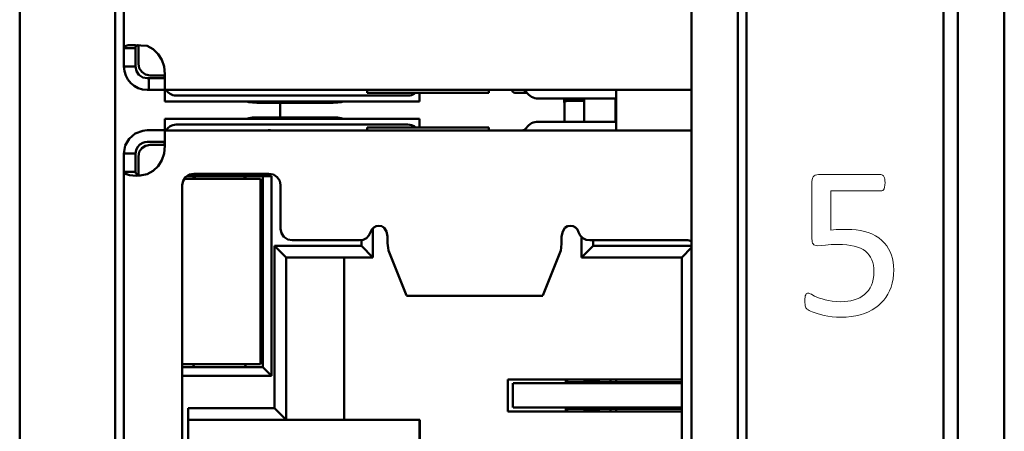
# Model space of a CAD drawing. Header units: millimetres. Extents: x 5 to 292, y 5 to 205.
# Tile 12 of 18: x 189.27 to 197.77, y 106.24 to 109.79. Entities that reach past the tile are written whole.
import ezdxf

# ---------------------------------------------------------------- set-up
doc = ezdxf.new("R2010")
doc.units = ezdxf.units.MM

# ---------------------------------------------------------------- blocks, each defined once
blk = doc.blocks.new('Seite_1')
at = {"color": 7, "linetype": 'Continuous', "lineweight": 50}
for p, q in [((189.2706, 100.2604), (189.2706, 143.2604)), ((190.0954, 143.2604), (190.0954, 100.2604)), ((195.0706, 100.2604), (195.0706, 143.2604)), ((195.4706, 143.2604), (195.4706, 100.2604)), ((197.3706, 100.2604), (197.3706, 143.2604)), ((197.7706, 143.2604), (197.7706, 100.2604)), ((195.5456, 100.3604), (195.5456, 143.1604)), ((197.2456, 143.1604), (197.2456, 100.3604)), ((191.5206, 109.0736), (191.5206, 108.9473)), ((192.6099, 107.4056), (193.7856, 107.4056)), ((193.5289, 106.6505), (193.5289, 106.4403))]:
    blk.add_line(p, q, dxfattribs=at)
at = {"color": 7, "linetype": 'Continuous', "lineweight": 9}
for p, q in [((196.1104, 107.898), (196.1104, 108.392)), ((196.1668, 108.4529), (196.7055, 108.4529)), ((196.707, 108.3122), (196.2722, 108.3122)), ((196.2722, 108.3122), (196.2722, 107.9726))]:
    blk.add_line(p, q, dxfattribs=at)
at = {"color": 7, "lineweight": 50, "flags": 128}
for points in [[(190.1706, 112.1854), (190.1706, 109.544)], [(190.1706, 109.544), (190.1774, 109.5606), (190.1885, 109.5662), (190.2067, 109.5699), (190.2339, 109.5717), (190.2706, 109.5715), (190.3167, 109.5695), (190.3706, 109.5655)], [(190.2931, 109.5705), (190.2887, 109.5699), (190.2795, 109.5663), (190.274, 109.5607), (190.2713, 109.5533), (190.2706, 109.544)], [(190.2956, 109.5704), (190.2956, 109.5604)], [(190.3706, 109.5655), (190.4228, 109.5354), (190.4663, 109.4937), (190.4985, 109.4429), (190.5177, 109.3857)], [(190.1706, 109.3854), (190.1706, 109.4322), (190.1706, 109.4754), (190.1706, 109.5131), (190.1706, 109.544)], [(190.1706, 109.544), (190.2706, 109.544)], [(190.2706, 109.544), (190.2706, 109.5131), (190.2706, 109.4754), (190.2706, 109.4322), (190.2706, 109.3854)], [(190.2956, 109.4104), (190.2956, 109.422), (190.2956, 109.4544), (190.2956, 109.5031), (190.2956, 109.5604)], [(190.2956, 109.4104), (190.3032, 109.3722), (190.3249, 109.3397), (190.3573, 109.318), (190.3956, 109.3104)], [(190.1706, 109.3854), (190.1744, 109.3464), (190.1858, 109.3089), (190.2043, 109.2743), (190.2292, 109.244), (190.2595, 109.2191), (190.2941, 109.2006), (190.3316, 109.1893), (190.3706, 109.1854)], [(190.1706, 109.3854), (190.2706, 109.3854)], [(190.3706, 109.2854), (190.3323, 109.293), (190.2999, 109.3147), (190.2782, 109.3471), (190.2706, 109.3854)], [(190.3956, 109.3104), (190.5228, 109.3104)], [(190.5177, 109.3857), (190.5228, 109.3199)], [(190.518, 109.3104), (190.5222, 109.2854)], [(190.5228, 109.1857), (190.5228, 109.1952), (190.5228, 109.2227), (190.5228, 109.2656), (190.5228, 109.3199)], [(190.3847, 109.2854), (190.3706, 109.2854)], [(190.3847, 109.2854), (190.5222, 109.2854)], [(190.3847, 109.1854), (190.3847, 109.2854)], [(190.3847, 109.1854), (190.3706, 109.1854)], [(190.5158, 109.1854), (190.3847, 109.1854)], [(190.5222, 109.1854), (190.5222, 109.0854)], [(190.5228, 109.1857), (195.0706, 109.1857)], [(190.6222, 109.1354), (190.6065, 109.1365), (190.5927, 109.1396), (190.5694, 109.1505), (190.5504, 109.1658), (190.5355, 109.1854)], [(191.435, 109.1854), (191.4303, 109.1854), (191.4169, 109.1854)], [(192.2706, 109.1604), (192.2706, 109.1857)], [(192.2706, 109.1604), (193.3206, 109.1604)], [(192.6873, 109.1604), (192.6749, 109.1505), (192.6516, 109.1396), (192.6378, 109.1365), (192.6222, 109.1354)], [(192.7222, 109.0854), (192.7222, 109.1604)], [(193.3206, 109.1857), (193.3206, 109.1604)], [(193.5196, 109.1854), (193.5215, 109.1759), (193.5269, 109.1678), (193.535, 109.1623), (193.5446, 109.1604)], [(193.5446, 109.1604), (193.6511, 109.1604)], [(194.4206, 108.8351), (194.4206, 109.1857)], [(190.6222, 109.0854), (190.5839, 109.0854), (190.5514, 109.0854), (190.5298, 109.0854), (190.5222, 109.0854)], [(190.6222, 109.1354), (192.6222, 109.1354)], [(192.6222, 109.0854), (190.6222, 109.0854)], [(191.3182, 109.0736), (191.281, 109.0751), (191.2492, 109.0793), (191.2283, 109.0854)], [(191.9773, 109.0736), (191.3182, 109.0736)], [(192.0672, 109.0854), (192.0464, 109.0793), (192.0145, 109.0751), (191.9773, 109.0736)], [(192.7222, 109.0854), (192.7145, 109.0854), (192.6929, 109.0854), (192.6604, 109.0854), (192.6222, 109.0854)], [(193.9228, 109.1107), (193.8559, 109.1107), (193.799, 109.1107), (193.7613, 109.1107), (193.7478, 109.1107)], [(193.9228, 109.1107), (194.4196, 109.1107)], [(193.9696, 109.0756), (193.9696, 109.1107)], [(193.9696, 109.0756), (193.9715, 109.0824), (193.9769, 109.0881), (193.985, 109.0919), (193.9946, 109.0933)], [(193.9746, 109.0756), (193.9761, 109.081), (193.9804, 109.0856), (193.9869, 109.0887), (193.9946, 109.0897)], [(193.9746, 109.0756), (193.9746, 108.9101)], [(193.9946, 109.0933), (194.1446, 109.0933)], [(193.9946, 109.0897), (194.1446, 109.0897)], [(194.1446, 109.1107), (194.1446, 108.9101)], [(194.4146, 108.9101), (194.4146, 109.0104), (194.4146, 109.1107)], [(190.5222, 108.9354), (190.5298, 108.9354), (190.5514, 108.9354), (190.5839, 108.9354), (190.6222, 108.9354)], [(190.5222, 108.9354), (190.5222, 108.8354)], [(190.5355, 108.8354), (190.5504, 108.8551), (190.5694, 108.8704), (190.5927, 108.8812), (190.6065, 108.8843), (190.6222, 108.8854)], [(190.6222, 108.9354), (192.6222, 108.9354)], [(192.6222, 108.8854), (190.6222, 108.8854)], [(191.2283, 108.9354), (191.2492, 108.9415), (191.281, 108.9458), (191.3182, 108.9473)], [(191.3182, 108.9473), (191.9773, 108.9473)], [(191.9773, 108.9473), (192.0145, 108.9458), (192.0464, 108.9415), (192.0672, 108.9354)], [(192.6222, 108.9354), (192.6604, 108.9354), (192.6929, 108.9354), (192.7145, 108.9354), (192.7222, 108.9354)], [(192.6222, 108.8854), (192.6378, 108.8843), (192.6516, 108.8812), (192.6749, 108.8704), (192.6873, 108.8604)], [(192.7222, 108.8604), (192.7222, 108.9354)], [(193.7478, 108.9101), (193.7613, 108.9101), (193.799, 108.9101), (193.8559, 108.9101), (193.9228, 108.9101)], [(194.4196, 108.9101), (193.9228, 108.9101)], [(190.3326, 108.8318), (190.2684, 108.8074), (190.2163, 108.7627), (190.1824, 108.7031), (190.1706, 108.6354)], [(190.3706, 108.8354), (190.3519, 108.8345), (190.3326, 108.8318)], [(190.3706, 108.8354), (190.3951, 108.8354), (190.4145, 108.8354)], [(190.4145, 108.8354), (190.5158, 108.8354)], [(190.5355, 108.8354), (190.5256, 108.8354), (190.5222, 108.8354)], [(195.0706, 108.8351), (190.5228, 108.8351)], [(190.5228, 108.7009), (190.5228, 108.7552), (190.5228, 108.7982), (190.5228, 108.8257), (190.5228, 108.8351)], [(191.4169, 108.8354), (191.4303, 108.8354), (191.435, 108.8354)], [(193.3206, 108.8604), (192.2706, 108.8604)], [(192.2706, 108.8351), (192.2706, 108.8604)], [(193.3206, 108.8604), (193.3206, 108.8351)], [(190.2706, 108.6354), (190.2749, 108.6645), (190.2875, 108.6911), (190.3073, 108.7129), (190.3326, 108.7279)], [(190.3326, 108.7279), (190.3517, 108.7336), (190.3706, 108.7354)], [(190.4145, 108.7354), (190.3951, 108.7354), (190.3706, 108.7354)], [(190.5222, 108.7354), (190.4145, 108.7354)], [(190.5222, 108.7354), (190.518, 108.7104)], [(190.2706, 108.6354), (190.1706, 108.6354)], [(190.1706, 108.4768), (190.1706, 108.5077), (190.1706, 108.5455), (190.1706, 108.5886), (190.1706, 108.6354)], [(190.2706, 108.6354), (190.2706, 108.5886), (190.2706, 108.5455), (190.2706, 108.5077), (190.2706, 108.4768)], [(190.3956, 108.7104), (190.3573, 108.7028), (190.3249, 108.6811), (190.3032, 108.6487), (190.2956, 108.6104)], [(190.5177, 108.6351), (190.4985, 108.578), (190.4663, 108.5271), (190.4228, 108.4854), (190.3706, 108.4554)], [(190.5228, 108.7104), (190.3956, 108.7104)], [(190.5228, 108.7009), (190.5177, 108.6351)], [(190.2956, 108.4604), (190.2956, 108.5178), (190.2956, 108.5665), (190.2956, 108.5989), (190.2956, 108.6104)], [(190.2706, 108.4768), (190.1706, 108.4768)], [(190.3706, 108.4554), (190.3119, 108.4449), (190.28, 108.4435), (190.2483, 108.4449), (190.2188, 108.4489), (190.194, 108.4555), (190.1769, 108.4649), (190.1706, 108.4768)], [(190.1706, 108.4768), (190.1706, 105.8354)], [(190.3112, 108.4448), (190.3072, 108.4453), (190.2926, 108.4497), (190.2809, 108.4566), (190.2733, 108.4657), (190.2706, 108.4768)], [(190.2956, 108.4604), (190.2956, 108.4488)], [(190.6728, 108.3604), (190.6804, 108.3987), (190.7021, 108.4311), (190.7345, 108.4528), (190.7728, 108.4604)], [(191.4228, 108.4604), (190.7728, 108.4604)], [(191.4228, 108.4604), (191.461, 108.4528), (191.4935, 108.4311), (191.5152, 108.3987), (191.5228, 108.3604)], [(190.6916, 108.4154), (191.3481, 108.4154)], [(190.716, 108.4404), (191.4456, 108.4404)], [(190.7706, 108.4404), (190.79, 108.4154)], [(190.7706, 108.4404), (190.7706, 108.4154)], [(191.2025, 108.4154), (191.2206, 108.4404)], [(191.2206, 108.4404), (191.2206, 108.4154)], [(191.3481, 108.4154), (191.3481, 106.8154)], [(191.3706, 106.7904), (191.3706, 108.4404)], [(191.4456, 108.4404), (191.4456, 106.7154)], [(190.6728, 105.9354), (190.6728, 108.3604)], [(191.5228, 107.9854), (191.5228, 108.3604)], [(191.5228, 107.9854), (191.5304, 107.9472), (191.5521, 107.9147), (191.5845, 107.893), (191.6228, 107.8854)], [(192.204, 107.8854), (192.2355, 107.8905), (192.2638, 107.9053), (192.286, 107.9281), (192.2999, 107.9569)], [(192.2999, 107.9569), (192.3103, 107.9784), (192.3269, 107.9956), (192.3481, 108.0066), (192.3717, 108.0104)], [(192.3206, 107.7379), (192.3206, 107.989)], [(192.3717, 108.0104), (192.3963, 108.0063), (192.4181, 107.9943)], [(192.4181, 107.9943), (192.4368, 107.9603), (192.4467, 107.9178)], [(193.9488, 107.9178), (193.9587, 107.9603), (193.9774, 107.9943)], [(193.9774, 107.9943), (193.9992, 108.0063), (194.0238, 108.0104)], [(194.0238, 108.0104), (194.0474, 108.0066), (194.0686, 107.9956), (194.0853, 107.9784), (194.0957, 107.9569)], [(194.0957, 107.9569), (194.1096, 107.9281), (194.1318, 107.9053), (194.16, 107.8905), (194.1915, 107.8854)], [(191.6228, 107.8854), (192.204, 107.8854)], [(192.2206, 107.8881), (192.2206, 107.8379)], [(192.4467, 107.8616), (192.4467, 107.9178)], [(193.9488, 107.9178), (193.9488, 107.8616)], [(194.1206, 107.9168), (194.1206, 107.7379)], [(194.1915, 107.8854), (195.0378, 107.8854)], [(194.2206, 107.8379), (194.2206, 107.8854)], [(195.0378, 107.8854), (195.0706, 107.8789)], [(191.4706, 107.8379), (191.5706, 107.7379)], [(191.4706, 107.8379), (191.4706, 106.4354)], [(192.2206, 107.8379), (191.4706, 107.8379)], [(192.2206, 107.8379), (192.3206, 107.7379)], [(192.4467, 107.8616), (192.4502, 107.8198), (192.4538, 107.7974)], [(192.4538, 107.7974), (192.61, 107.4094)], [(193.7855, 107.4094), (193.9418, 107.7974)], [(193.9418, 107.7974), (193.9453, 107.8198), (193.9488, 107.8616)], [(194.2206, 107.8379), (194.1206, 107.7379)], [(195.0706, 107.8379), (194.2206, 107.8379)], [(195.0706, 107.8229), (194.9856, 107.7379)], [(191.5706, 107.7379), (192.3206, 107.7379)], [(191.5706, 106.3354), (191.5706, 107.7379)], [(192.0706, 107.7379), (192.0706, 106.3354)], [(194.1206, 107.7379), (194.9856, 107.7379)], [(194.9856, 107.7379), (194.9856, 101.7829)], [(192.61, 107.4094), (192.6124, 107.4075)], [(193.7831, 107.4075), (193.7855, 107.4094)], [(191.3481, 106.8154), (190.6728, 106.8154)], [(190.6728, 106.7904), (191.3706, 106.7904)], [(190.7706, 106.7904), (190.7746, 106.8154)], [(190.7706, 106.8154), (190.7706, 106.7904)], [(191.2168, 106.8154), (191.2206, 106.7904)], [(191.2206, 106.8154), (191.2206, 106.7904)], [(191.3706, 106.7904), (191.4456, 106.7154)], [(191.4456, 106.7154), (190.6728, 106.7154)], [(193.4856, 106.6829), (193.4856, 106.4079)], [(194.9856, 106.6829), (193.4856, 106.6829)], [(193.9856, 106.6829), (193.9856, 106.6504)], [(193.9956, 106.6604), (193.9956, 106.6829)], [(194.1456, 106.6829), (194.1456, 106.6704)], [(194.2706, 106.6704), (194.2706, 106.6829)], [(194.3696, 106.6604), (194.3696, 106.6829)], [(194.4206, 106.6604), (194.4206, 106.6829)], [(193.5307, 106.6504), (193.5317, 106.6504), (193.5483, 106.6504)], [(194.9856, 106.6504), (193.5483, 106.6504)], [(193.9956, 106.6604), (194.0013, 106.6604), (194.0184, 106.6604), (194.0461, 106.6604), (194.0834, 106.6604), (194.1289, 106.6604), (194.1808, 106.6604), (194.2371, 106.6604), (194.2956, 106.6604)], [(193.9956, 106.6604), (193.9956, 106.6504)], [(194.1456, 106.6704), (194.1456, 106.6604)], [(194.1456, 106.6704), (194.2706, 106.6704)], [(194.1696, 106.6704), (194.1696, 106.6604)], [(194.1696, 106.6604), (194.1696, 106.6704)], [(194.2956, 106.6604), (194.9856, 106.6604)], [(190.7256, 105.7754), (190.7256, 106.4354)], [(191.4706, 106.4354), (190.7256, 106.4354)], [(191.4706, 106.4354), (191.5706, 106.3354)], [(193.5483, 106.4404), (193.5317, 106.4404), (193.5307, 106.4404)], [(193.5483, 106.4404), (194.9856, 106.4404)], [(193.9856, 106.4404), (193.9856, 106.4079)], [(193.9956, 106.4404), (193.9956, 106.4304)], [(193.9956, 106.4079), (193.9956, 106.4304)], [(194.2956, 106.4304), (194.2371, 106.4304), (194.1808, 106.4304), (194.1289, 106.4304), (194.0834, 106.4304), (194.0461, 106.4304), (194.0184, 106.4304), (194.0013, 106.4304), (193.9956, 106.4304)], [(194.1456, 106.4304), (194.1456, 106.4204)], [(194.1456, 106.4204), (194.1456, 106.4079)], [(194.2706, 106.4204), (194.1456, 106.4204)], [(194.1696, 106.4304), (194.1696, 106.4174)], [(194.1696, 106.4204), (194.1696, 106.4304)], [(194.2706, 106.4079), (194.2706, 106.4204)], [(194.9856, 106.4304), (194.2956, 106.4304)], [(194.3696, 106.4104), (194.3696, 106.4304)], [(194.4206, 106.4079), (194.4206, 106.4304)], [(190.7256, 106.3354), (190.7256, 103.7524)], [(190.7256, 106.3354), (191.5706, 106.3354)], [(192.0706, 106.3354), (191.5706, 106.3354)], [(192.7256, 106.3354), (192.0706, 106.3354)], [(192.7222, 103.1854), (192.7222, 106.3354)], [(192.7256, 103.1854), (192.7256, 106.3354)], [(193.4856, 106.4079), (194.9856, 106.4079)]]:
    blk.add_lwpolyline(points, dxfattribs=at)
at = {"color": 7, "lineweight": 9, "flags": 128}
for points in [[(196.1104, 108.392), (196.1115, 108.408), (196.1149, 108.4216), (196.1206, 108.4327), (196.1286, 108.4413), (196.1391, 108.4477), (196.1519, 108.4516), (196.1668, 108.4529)], [(196.7055, 108.4529), (196.7129, 108.4519), (196.7201, 108.4487), (196.7265, 108.4434), (196.7318, 108.436), (196.7359, 108.4264), (196.7389, 108.4144), (196.7406, 108.4001), (196.7412, 108.3835)], [(196.7412, 108.3835), (196.7402, 108.3626), (196.7372, 108.3451), (196.7322, 108.331), (196.7273, 108.3227), (196.7214, 108.3169), (196.7147, 108.3134), (196.707, 108.3122)], [(196.2722, 107.9726), (196.296, 107.9756), (196.3203, 107.9775), (196.345, 107.9784), (196.366, 107.9789), (196.3888, 107.9791), (196.4134, 107.9792)], [(196.4134, 107.9792), (196.4543, 107.9781), (196.493, 107.9748), (196.5295, 107.9694), (196.5637, 107.9618), (196.5958, 107.952), (196.6256, 107.9403), (196.658, 107.9242), (196.6874, 107.9056), (196.7138, 107.8845), (196.7371, 107.8609), (196.7555, 107.838), (196.7715, 107.8131), (196.7851, 107.7864), (196.7963, 107.7579), (196.805, 107.7279), (196.8113, 107.6967), (196.815, 107.664), (196.8163, 107.63)], [(196.1592, 107.8389), (196.1457, 107.8399), (196.1345, 107.8427), (196.1256, 107.8475), (196.1191, 107.8544), (196.1153, 107.862), (196.1125, 107.8718), (196.1109, 107.8838), (196.1104, 107.898)], [(196.335, 107.8502), (196.3041, 107.8497), (196.2758, 107.8484), (196.2499, 107.8462), (196.2264, 107.8433), (196.1918, 107.84), (196.1592, 107.8389)], [(196.6451, 107.6149), (196.6439, 107.6432), (196.6405, 107.6698), (196.6347, 107.6947), (196.6266, 107.7179), (196.6162, 107.7393), (196.6035, 107.7584), (196.5884, 107.7757), (196.5709, 107.7912), (196.5509, 107.8049), (196.5281, 107.817), (196.5027, 107.8272), (196.4747, 107.8355), (196.4441, 107.8419), (196.4105, 107.8465), (196.3742, 107.8493), (196.335, 107.8502)], [(196.358, 107.3553), (196.3889, 107.3563), (196.4185, 107.3591), (196.4468, 107.3638), (196.4738, 107.3704), (196.4992, 107.3791), (196.5224, 107.3896), (196.5438, 107.4022), (196.5634, 107.4168), (196.5812, 107.4334), (196.5973, 107.4525), (196.6113, 107.4736), (196.6232, 107.4968), (196.6328, 107.5223), (196.6396, 107.5505), (196.6437, 107.5814), (196.6451, 107.6149)], [(196.8163, 107.63), (196.8148, 107.5901), (196.8105, 107.5521), (196.8034, 107.516), (196.7933, 107.4818), (196.7804, 107.4495), (196.7649, 107.4192), (196.7482, 107.3926), (196.7294, 107.3678), (196.7084, 107.3448), (196.6853, 107.3238), (196.6603, 107.3046), (196.6304, 107.2855), (196.5982, 107.2689), (196.5637, 107.2546), (196.5271, 107.2428), (196.4887, 107.2335), (196.4486, 107.2269), (196.4066, 107.223), (196.3629, 107.2217)], [(196.0494, 107.3655), (196.0497, 107.3807), (196.0508, 107.3942), (196.0528, 107.4057), (196.056, 107.4149), (196.0601, 107.4218), (196.0649, 107.4266), (196.0704, 107.4295), (196.0766, 107.4304)], [(196.3629, 107.2217), (196.3233, 107.2227), (196.2851, 107.2258), (196.2483, 107.2309), (196.2141, 107.2373), (196.1827, 107.2447), (196.1542, 107.2529), (196.1293, 107.2612), (196.1122, 107.2677), (196.0974, 107.274), (196.0854, 107.2798), (196.0762, 107.2849), (196.0699, 107.2892), (196.066, 107.2929), (196.0628, 107.2964), (196.0584, 107.3033), (196.0553, 107.3109), (196.0526, 107.3203), (196.0507, 107.3323), (196.0497, 107.3473), (196.0494, 107.3655)], [(196.0766, 107.4304), (196.0844, 107.4289), (196.0949, 107.4246), (196.1048, 107.4192), (196.1166, 107.4126), (196.1333, 107.4044), (196.1529, 107.3957), (196.1756, 107.3869), (196.1987, 107.3792), (196.2246, 107.3718), (196.2533, 107.3648), (196.2851, 107.3595), (196.32, 107.3564), (196.358, 107.3553)]]:
    blk.add_lwpolyline(points, dxfattribs=at)
at = {"color": 7, "linetype": 'Continuous', "lineweight": 50}
for centre, radius, start, end in [((193.6042, 109.1357), 0.05, 34.86925, 90), ((193.7478, 109.2357), 0.125, 214.84578, 270), ((193.7478, 108.7851), 0.125, 90, 145.13075), ((193.6042, 108.8851), 0.05, 270, 325.15422)]:
    blk.add_arc(centre, radius, start, end, dxfattribs=at)

msp = doc.modelspace()

# ---------------------------------------------------------------- block references
msp.add_blockref('Seite_1', (0, 0))

doc.saveas('drawing.dxf')
